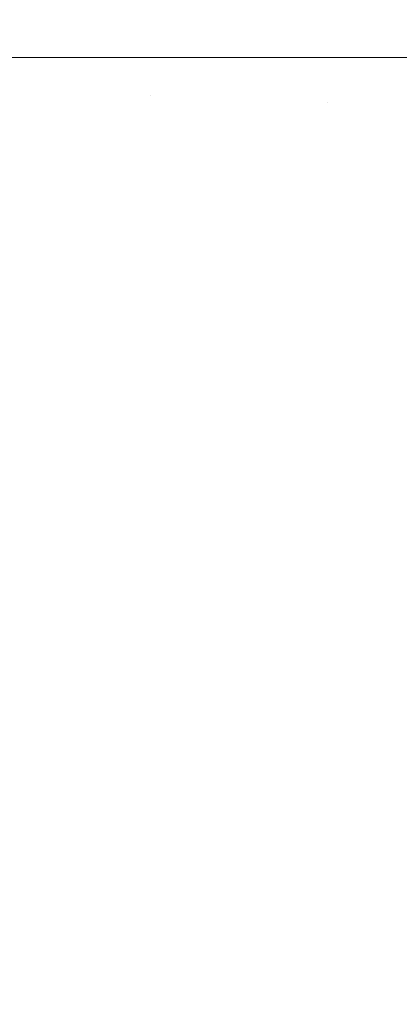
# Model space of a CAD drawing. Header units: centimetres. Extents: x -26 to 27.3, y -25.9 to -24.1.
# Tile 196 of 224: x 27.20039 to 27.20935, y -25.78222 to -25.75899. Entities that reach past the tile are written whole.
import ezdxf

# ---------------------------------------------------------------- set-up
doc = ezdxf.new("R2010")
doc.units = ezdxf.units.CM
doc.header["$LTSCALE"] = 2.54
doc.layers.add('Lucido design-1', color=7, linetype='Continuous')

# ---------------------------------------------------------------- blocks, each defined once
blk = doc.blocks.new('Gruppo-7-1')
at = {"color": 7, "linetype": 'Continuous', "lineweight": 9}
for points, invisible_edges in [([(27.200394, -24.159888, 1181.624338), (27.200394, -25.759888, 1181.624338), (27.196437, -25.759888, 1181.623701), (27.196437, -24.159888, 1181.623701)], 5), ([(27.203507, -24.159888, 1182.4205), (27.200391, -24.159888, 1182.421099), (27.200391, -25.759888, 1182.421099), (27.203507, -25.759888, 1182.4205)], 10), ([(27.204328, -24.159888, 1181.625134), (27.204328, -25.759888, 1181.625134), (27.200394, -25.759888, 1181.624338), (27.200394, -24.159888, 1181.624338)], 5), ([(27.203507, -25.759888, 1182.4205), (27.204325, -25.759888, 1182.420306), (27.204325, -24.159888, 1182.420306), (27.203507, -24.159888, 1182.4205)], 10), ([(27.207682, -24.159888, 1182.419509), (27.204325, -24.159888, 1182.420306), (27.204325, -25.759888, 1182.420306), (27.207682, -25.759888, 1182.419509)], 10), ([(27.208231, -24.159888, 1181.62609), (27.208231, -25.759888, 1181.62609), (27.204328, -25.759888, 1181.625134), (27.204328, -24.159888, 1181.625134)], 5), ([(27.207682, -25.759888, 1182.419509), (27.208228, -25.759888, 1182.419355), (27.208228, -24.159888, 1182.419355), (27.207682, -24.159888, 1182.419509)], 10), ([(27.211805, -24.159888, 1182.418342), (27.208228, -24.159888, 1182.419355), (27.208228, -25.759888, 1182.419355), (27.211805, -25.759888, 1182.418342)], 10), ([(27.212098, -24.159888, 1181.627202), (27.212098, -25.759888, 1181.627202), (27.208231, -25.759888, 1181.62609), (27.208231, -24.159888, 1181.62609)], 5), ([(27.199271, -25.7606, 1182.421311), (27.203488, -25.760779, 1182.4205), (27.203507, -25.759888, 1182.4205), (27.200391, -25.759888, 1182.421099)], 11), ([(27.204328, -25.759888, 1181.625134), (27.204308, -25.760814, 1181.625134), (27.200378, -25.760647, 1181.624338), (27.200394, -25.759888, 1181.624338)], 7), ([(27.203488, -25.760779, 1182.4205), (27.207659, -25.760956, 1182.419509), (27.207682, -25.759888, 1182.419509), (27.204325, -25.759888, 1182.420306)], 11), ([(27.204325, -25.759888, 1182.420306), (27.203507, -25.759888, 1182.4205), (27.203488, -25.760779, 1182.4205)], 10), ([(27.208231, -25.759888, 1181.62609), (27.208208, -25.760979, 1181.62609), (27.204308, -25.760814, 1181.625134), (27.204328, -25.759888, 1181.625134)], 7), ([(27.207659, -25.760956, 1182.419509), (27.211778, -25.761131, 1182.418342), (27.211805, -25.759888, 1182.418342), (27.208228, -25.759888, 1182.419355)], 11), ([(27.208228, -25.759888, 1182.419355), (27.207682, -25.759888, 1182.419509), (27.207659, -25.760956, 1182.419509)], 10), ([(27.212098, -25.759888, 1181.627202), (27.212071, -25.761143, 1181.627202), (27.208208, -25.760979, 1181.62609), (27.208231, -25.759888, 1181.62609)], 7), ([(27.199271, -25.7606, 1182.421311), (27.199226, -25.76131, 1182.421311), (27.203431, -25.761668, 1182.4205), (27.203488, -25.760779, 1182.4205)], 15), ([(27.204308, -25.760814, 1181.625134), (27.204249, -25.761738, 1181.625134), (27.20033, -25.761404, 1181.624338), (27.200378, -25.760647, 1181.624338)], 15), ([(27.203488, -25.760779, 1182.4205), (27.203431, -25.761668, 1182.4205), (27.207591, -25.762022, 1182.419509), (27.207659, -25.760956, 1182.419509)], 15), ([(27.208208, -25.760979, 1181.62609), (27.208139, -25.762069, 1181.62609), (27.204249, -25.761738, 1181.625134), (27.204308, -25.760814, 1181.625134)], 15), ([(27.207659, -25.760956, 1182.419509), (27.207591, -25.762022, 1182.419509), (27.211699, -25.762372, 1182.418342), (27.211778, -25.761131, 1182.418342)], 15), ([(27.212071, -25.761143, 1181.627202), (27.211991, -25.762397, 1181.627202), (27.208139, -25.762069, 1181.62609), (27.208208, -25.760979, 1181.62609)], 15), ([(27.199226, -25.76131, 1182.421311), (27.19915, -25.762018, 1182.421311), (27.203337, -25.762554, 1182.4205), (27.203431, -25.761668, 1182.4205)], 15), ([(27.204249, -25.761738, 1181.625134), (27.204151, -25.762658, 1181.625134), (27.20025, -25.762159, 1181.624338), (27.20033, -25.761404, 1181.624338)], 15), ([(27.203431, -25.761668, 1182.4205), (27.203337, -25.762554, 1182.4205), (27.207478, -25.763084, 1182.419509), (27.207591, -25.762022, 1182.419509)], 15), ([(27.208139, -25.762069, 1181.62609), (27.208023, -25.763154, 1181.62609), (27.204151, -25.762658, 1181.625134), (27.204249, -25.761738, 1181.625134)], 15), ([(27.19915, -25.762018, 1182.421311), (27.199045, -25.762722, 1182.421311), (27.203205, -25.763435, 1182.4205), (27.203337, -25.762554, 1182.4205)], 15), ([(27.207591, -25.762022, 1182.419509), (27.207478, -25.763084, 1182.419509), (27.211568, -25.763608, 1182.418342), (27.211699, -25.762372, 1182.418342)], 15), ([(27.204151, -25.762658, 1181.625134), (27.204014, -25.763574, 1181.625134), (27.200137, -25.762909, 1181.624338), (27.20025, -25.762159, 1181.624338)], 15), ([(27.211991, -25.762397, 1181.627202), (27.211858, -25.763645, 1181.627202), (27.208023, -25.763154, 1181.62609), (27.208139, -25.762069, 1181.62609)], 15), ([(27.199045, -25.762722, 1182.421311), (27.19891, -25.763421, 1182.421311), (27.203036, -25.76431, 1182.4205), (27.203205, -25.763435, 1182.4205)], 15), ([(27.203337, -25.762554, 1182.4205), (27.203205, -25.763435, 1182.4205), (27.20732, -25.764141, 1182.419509), (27.207478, -25.763084, 1182.419509)], 15), ([(27.208023, -25.763154, 1181.62609), (27.207862, -25.764234, 1181.62609), (27.204014, -25.763574, 1181.625134), (27.204151, -25.762658, 1181.625134)], 15), ([(27.204014, -25.763574, 1181.625134), (27.203838, -25.764483, 1181.625134), (27.199993, -25.763654, 1181.624338), (27.200137, -25.762909, 1181.624338)], 15), ([(27.207478, -25.763084, 1182.419509), (27.20732, -25.764141, 1182.419509), (27.211384, -25.764837, 1182.418342), (27.211568, -25.763608, 1182.418342)], 15), ([(27.211858, -25.763645, 1181.627202), (27.211672, -25.764887, 1181.627202), (27.207862, -25.764234, 1181.62609), (27.208023, -25.763154, 1181.62609)], 15), ([(27.19891, -25.763421, 1182.421311), (27.198745, -25.764113, 1182.421311), (27.20283, -25.765177, 1182.4205), (27.203036, -25.76431, 1182.4205)], 15), ([(27.203205, -25.763435, 1182.4205), (27.203036, -25.76431, 1182.4205), (27.207117, -25.76519, 1182.419509), (27.20732, -25.764141, 1182.419509)], 15), ([(27.203838, -25.764483, 1181.625134), (27.203624, -25.765384, 1181.625134), (27.199818, -25.764392, 1181.624338), (27.199993, -25.763654, 1181.624338)], 15), ([(27.207862, -25.764234, 1181.62609), (27.207654, -25.765305, 1181.62609), (27.203838, -25.764483, 1181.625134), (27.204014, -25.763574, 1181.625134)], 15), ([(27.198745, -25.764113, 1182.421311), (27.198551, -25.764798, 1182.421311), (27.202587, -25.766034, 1182.4205), (27.20283, -25.765177, 1182.4205)], 15), ([(27.20732, -25.764141, 1182.419509), (27.207117, -25.76519, 1182.419509), (27.211147, -25.766058, 1182.418342), (27.211384, -25.764837, 1182.418342)], 15), ([(27.203036, -25.76431, 1182.4205), (27.20283, -25.765177, 1182.4205), (27.20687, -25.766229, 1182.419509), (27.207117, -25.76519, 1182.419509)], 15), ([(27.211672, -25.764887, 1181.627202), (27.211434, -25.76612, 1181.627202), (27.207654, -25.765305, 1181.62609), (27.207862, -25.764234, 1181.62609)], 15), ([(27.203624, -25.765384, 1181.625134), (27.203372, -25.766274, 1181.625134), (27.199611, -25.765123, 1181.624338), (27.199818, -25.764392, 1181.624338)], 15), ([(27.207654, -25.765305, 1181.62609), (27.207402, -25.766367, 1181.62609), (27.203624, -25.765384, 1181.625134), (27.203838, -25.764483, 1181.625134)], 15), ([(27.198551, -25.764798, 1182.421311), (27.198328, -25.765474, 1182.421311), (27.202308, -25.76688, 1182.4205), (27.202587, -25.766034, 1182.4205)], 15), ([(27.203372, -25.766274, 1181.625134), (27.203082, -25.767154, 1181.625134), (27.199373, -25.765843, 1181.624338), (27.199611, -25.765123, 1181.624338)], 15), ([(27.20283, -25.765177, 1182.4205), (27.202587, -25.766034, 1182.4205), (27.206579, -25.767257, 1182.419509), (27.20687, -25.766229, 1182.419509)], 15), ([(27.207117, -25.76519, 1182.419509), (27.20687, -25.766229, 1182.419509), (27.21086, -25.767268, 1182.418342), (27.211147, -25.766058, 1182.418342)], 15), ([(27.198328, -25.765474, 1182.421311), (27.198077, -25.76614, 1182.421311), (27.201993, -25.767714, 1182.4205), (27.202308, -25.76688, 1182.4205)], 15), ([(27.207402, -25.766367, 1181.62609), (27.207104, -25.767417, 1181.62609), (27.203372, -25.766274, 1181.625134), (27.203624, -25.765384, 1181.625134)], 15), ([(27.211434, -25.76612, 1181.627202), (27.211143, -25.767342, 1181.627202), (27.207402, -25.766367, 1181.62609), (27.207654, -25.765305, 1181.62609)], 15), ([(27.203082, -25.767154, 1181.625134), (27.202755, -25.76802, 1181.625134), (27.199105, -25.766553, 1181.624338), (27.199373, -25.765843, 1181.624338)], 15), ([(27.198077, -25.76614, 1182.421311), (27.197797, -25.766795, 1182.421311), (27.201644, -25.768533, 1182.4205), (27.201993, -25.767714, 1182.4205)], 15), ([(27.202587, -25.766034, 1182.4205), (27.202308, -25.76688, 1182.4205), (27.206245, -25.768271, 1182.419509), (27.206579, -25.767257, 1182.419509)], 15), ([(27.20687, -25.766229, 1182.419509), (27.206579, -25.767257, 1182.419509), (27.210521, -25.768464, 1182.418342), (27.21086, -25.767268, 1182.418342)], 15), ([(27.207104, -25.767417, 1181.62609), (27.206763, -25.768454, 1181.62609), (27.203082, -25.767154, 1181.625134), (27.203372, -25.766274, 1181.625134)], 15), ([(27.211143, -25.767342, 1181.627202), (27.210801, -25.76855, 1181.627202), (27.207104, -25.767417, 1181.62609), (27.207402, -25.766367, 1181.62609)], 15), ([(27.202755, -25.76802, 1181.625134), (27.202392, -25.768872, 1181.625134), (27.198808, -25.767251, 1181.624338), (27.199105, -25.766553, 1181.624338)], 15), ([(27.197797, -25.766795, 1182.421311), (27.197491, -25.767437, 1182.421311), (27.201259, -25.769337, 1182.4205), (27.201644, -25.768533, 1182.4205)], 15), ([(27.202308, -25.76688, 1182.4205), (27.201993, -25.767714, 1182.4205), (27.205868, -25.769271, 1182.419509), (27.206245, -25.768271, 1182.419509)], 15), ([(27.206763, -25.768454, 1181.62609), (27.206377, -25.769475, 1181.62609), (27.202755, -25.76802, 1181.625134), (27.203082, -25.767154, 1181.625134)], 15), ([(27.202392, -25.768872, 1181.625134), (27.201993, -25.769707, 1181.625134), (27.19848, -25.767936, 1181.624338), (27.198808, -25.767251, 1181.624338)], 15), ([(27.206579, -25.767257, 1182.419509), (27.206245, -25.768271, 1182.419509), (27.210132, -25.769645, 1182.418342), (27.210521, -25.768464, 1182.418342)], 15), ([(27.197491, -25.767437, 1182.421311), (27.197157, -25.768066, 1182.421311), (27.200841, -25.770124, 1182.4205), (27.201259, -25.769337, 1182.4205)], 15), ([(27.210801, -25.76855, 1181.627202), (27.210408, -25.769742, 1181.627202), (27.206763, -25.768454, 1181.62609), (27.207104, -25.767417, 1181.62609)], 15), ([(27.201993, -25.767714, 1182.4205), (27.201644, -25.768533, 1182.4205), (27.205448, -25.770253, 1182.419509), (27.205868, -25.769271, 1182.419509)], 15), ([(27.197157, -25.768066, 1182.421311), (27.196796, -25.76868, 1182.421311), (27.200391, -25.770893, 1182.4205), (27.200841, -25.770124, 1182.4205)], 15), ([(27.201993, -25.769707, 1181.625134), (27.201558, -25.770525, 1181.625134), (27.198124, -25.768606, 1181.624338), (27.19848, -25.767936, 1181.624338)], 15), ([(27.206377, -25.769475, 1181.62609), (27.205949, -25.770479, 1181.62609), (27.202392, -25.768872, 1181.625134), (27.202755, -25.76802, 1181.625134)], 15), ([(27.206245, -25.768271, 1182.419509), (27.205868, -25.769271, 1182.419509), (27.209693, -25.770808, 1182.418342), (27.210132, -25.769645, 1182.418342)], 15), ([(27.201644, -25.768533, 1182.4205), (27.201259, -25.769337, 1182.4205), (27.204988, -25.771217, 1182.419509), (27.205448, -25.770253, 1182.419509)], 15), ([(27.210408, -25.769742, 1181.627202), (27.209965, -25.770917, 1181.627202), (27.206377, -25.769475, 1181.62609), (27.206763, -25.768454, 1181.62609)], 15), ([(27.201558, -25.770525, 1181.625134), (27.20109, -25.771323, 1181.625134), (27.19774, -25.769261, 1181.624338), (27.198124, -25.768606, 1181.624338)], 15), ([(27.205949, -25.770479, 1181.62609), (27.205478, -25.771464, 1181.62609), (27.201993, -25.769707, 1181.625134), (27.202392, -25.768872, 1181.625134)], 15), ([(27.20109, -25.771323, 1181.625134), (27.200588, -25.772101, 1181.625134), (27.197329, -25.769898, 1181.624338), (27.19774, -25.769261, 1181.624338)], 15), ([(27.201259, -25.769337, 1182.4205), (27.200841, -25.770124, 1182.4205), (27.204487, -25.77216, 1182.419509), (27.204988, -25.771217, 1182.419509)], 15), ([(27.205868, -25.769271, 1182.419509), (27.205448, -25.770253, 1182.419509), (27.209205, -25.771951, 1182.418342), (27.209693, -25.770808, 1182.418342)], 15), ([(27.209965, -25.770917, 1181.627202), (27.209472, -25.772072, 1181.627202), (27.205949, -25.770479, 1181.62609), (27.206377, -25.769475, 1181.62609)], 15), ([(27.205478, -25.771464, 1181.62609), (27.204966, -25.772428, 1181.62609), (27.201558, -25.770525, 1181.625134), (27.201993, -25.769707, 1181.625134)], 15), ([(27.200588, -25.772101, 1181.625134), (27.200053, -25.772857, 1181.625134), (27.196891, -25.770518, 1181.624338), (27.197329, -25.769898, 1181.624338)], 15), ([(27.200841, -25.770124, 1182.4205), (27.200391, -25.770893, 1182.4205), (27.203946, -25.773082, 1182.419509), (27.204487, -25.77216, 1182.419509)], 15), ([(27.205448, -25.770253, 1182.419509), (27.204988, -25.771217, 1182.419509), (27.208669, -25.773073, 1182.418342), (27.209205, -25.771951, 1182.418342)], 15), ([(27.204966, -25.772428, 1181.62609), (27.204414, -25.77337, 1181.62609), (27.20109, -25.771323, 1181.625134), (27.201558, -25.770525, 1181.625134)], 15), ([(27.209472, -25.772072, 1181.627202), (27.208931, -25.773205, 1181.627202), (27.205478, -25.771464, 1181.62609), (27.205949, -25.770479, 1181.62609)], 15), ([(27.209693, -25.770808, 1182.418342), (27.209205, -25.771951, 1182.418342), (27.212907, -25.773625, 1182.417002), (27.213463, -25.772323, 1182.417002)], 15), ([(27.200391, -25.770893, 1182.4205), (27.199907, -25.771641, 1182.4205), (27.203367, -25.773979, 1182.419509), (27.203946, -25.773082, 1182.419509)], 15), ([(27.204414, -25.77337, 1181.62609), (27.203822, -25.774287, 1181.62609), (27.200588, -25.772101, 1181.625134), (27.20109, -25.771323, 1181.625134)], 15), ([(27.204988, -25.771217, 1182.419509), (27.204487, -25.77216, 1182.419509), (27.208086, -25.774171, 1182.418342), (27.208669, -25.773073, 1182.418342)], 15), ([(27.208931, -25.773205, 1181.627202), (27.208342, -25.774314, 1181.627202), (27.204966, -25.772428, 1181.62609), (27.205478, -25.771464, 1181.62609)], 15), ([(27.199907, -25.771641, 1182.4205), (27.199393, -25.772369, 1182.4205), (27.20275, -25.774851, 1182.419509), (27.203367, -25.773979, 1182.419509)], 15), ([(27.209205, -25.771951, 1182.418342), (27.208669, -25.773073, 1182.418342), (27.212297, -25.774902, 1182.417002), (27.212907, -25.773625, 1182.417002)], 15), ([(27.203822, -25.774287, 1181.62609), (27.203191, -25.775178, 1181.62609), (27.200053, -25.772857, 1181.625134), (27.200588, -25.772101, 1181.625134)], 15), ([(27.204487, -25.77216, 1182.419509), (27.203946, -25.773082, 1182.419509), (27.207457, -25.775243, 1182.418342), (27.208086, -25.774171, 1182.418342)], 15), ([(27.212956, -25.773647, 1181.628471), (27.212345, -25.774926, 1181.628471), (27.208931, -25.773205, 1181.627202), (27.209472, -25.772072, 1181.627202)], 15), ([(27.199393, -25.772369, 1182.4205), (27.198848, -25.773074, 1182.4205), (27.202097, -25.775697, 1182.419509), (27.20275, -25.774851, 1182.419509)], 15), ([(27.208342, -25.774314, 1181.627202), (27.207706, -25.775397, 1181.627202), (27.204414, -25.77337, 1181.62609), (27.204966, -25.772428, 1181.62609)], 15), ([(27.203191, -25.775178, 1181.62609), (27.202524, -25.776042, 1181.62609), (27.199487, -25.77359, 1181.625134), (27.200053, -25.772857, 1181.625134)], 15), ([(27.198848, -25.773074, 1182.4205), (27.198274, -25.773755, 1182.4205), (27.201408, -25.776513, 1182.419509), (27.202097, -25.775697, 1182.419509)], 15), ([(27.203946, -25.773082, 1182.419509), (27.203367, -25.773979, 1182.419509), (27.206782, -25.776288, 1182.418342), (27.207457, -25.775243, 1182.418342)], 15), ([(27.208669, -25.773073, 1182.418342), (27.208086, -25.774171, 1182.418342), (27.211633, -25.776152, 1182.417002), (27.212297, -25.774902, 1182.417002)], 15), ([(27.207706, -25.775397, 1181.627202), (27.207025, -25.776452, 1181.627202), (27.203822, -25.774287, 1181.62609), (27.204414, -25.77337, 1181.62609)], 15), ([(27.212345, -25.774926, 1181.628471), (27.211679, -25.776179, 1181.628471), (27.208342, -25.774314, 1181.627202), (27.208931, -25.773205, 1181.627202)], 15), ([(27.202524, -25.776042, 1181.62609), (27.20182, -25.776876, 1181.62609), (27.19889, -25.774297, 1181.625134), (27.199487, -25.77359, 1181.625134)], 15), ([(27.198274, -25.773755, 1182.4205), (27.197671, -25.774411, 1182.4205), (27.200685, -25.7773, 1182.419509), (27.201408, -25.776513, 1182.419509)], 15), ([(27.203367, -25.773979, 1182.419509), (27.20275, -25.774851, 1182.419509), (27.206064, -25.777303, 1182.418342), (27.206782, -25.776288, 1182.418342)], 15), ([(27.20182, -25.776876, 1181.62609), (27.201082, -25.77768, 1181.62609), (27.198264, -25.774979, 1181.625134), (27.19889, -25.774297, 1181.625134)], 15), ([(27.207025, -25.776452, 1181.627202), (27.2063, -25.777477, 1181.627202), (27.203191, -25.775178, 1181.62609), (27.203822, -25.774287, 1181.62609)], 15), ([(27.208086, -25.774171, 1182.418342), (27.207457, -25.775243, 1182.418342), (27.210916, -25.777373, 1182.417002), (27.211633, -25.776152, 1182.417002)], 15), ([(27.211679, -25.776179, 1181.628471), (27.210962, -25.777402, 1181.628471), (27.207706, -25.775397, 1181.627202), (27.208342, -25.774314, 1181.627202)], 15), ([(27.197671, -25.774411, 1182.4205), (27.197041, -25.775041, 1182.4205), (27.19993, -25.778055, 1182.419509), (27.200685, -25.7773, 1182.419509)], 15), ([(27.201082, -25.77768, 1181.62609), (27.20031, -25.778452, 1181.62609), (27.197609, -25.775634, 1181.625134), (27.198264, -25.774979, 1181.625134)], 15), ([(27.20275, -25.774851, 1182.419509), (27.202097, -25.775697, 1182.419509), (27.205304, -25.778287, 1182.418342), (27.206064, -25.777303, 1182.418342)], 15), ([(27.2063, -25.777477, 1181.627202), (27.205532, -25.778471, 1181.627202), (27.202524, -25.776042, 1181.62609), (27.203191, -25.775178, 1181.62609)], 15), ([(27.207457, -25.775243, 1182.418342), (27.206782, -25.776288, 1182.418342), (27.210148, -25.778563, 1182.417002), (27.210916, -25.777373, 1182.417002)], 15), ([(27.210962, -25.777402, 1181.628471), (27.210193, -25.778593, 1181.628471), (27.207025, -25.776452, 1181.627202), (27.207706, -25.775397, 1181.627202)], 15), ([(27.202097, -25.775697, 1182.419509), (27.201408, -25.776513, 1182.419509), (27.204503, -25.779237, 1182.418342), (27.205304, -25.778287, 1182.418342)], 15), ([(27.205532, -25.778471, 1181.627202), (27.204723, -25.779431, 1181.627202), (27.20182, -25.776876, 1181.62609), (27.202524, -25.776042, 1181.62609)], 15), ([(27.206782, -25.776288, 1182.418342), (27.206064, -25.777303, 1182.418342), (27.209331, -25.779719, 1182.417002), (27.210148, -25.778563, 1182.417002)], 15), ([(27.201408, -25.776513, 1182.419509), (27.200685, -25.7773, 1182.419509), (27.203662, -25.780153, 1182.418342), (27.204503, -25.779237, 1182.418342)], 15), ([(27.210193, -25.778593, 1181.628471), (27.209374, -25.779751, 1181.628471), (27.2063, -25.777477, 1181.627202), (27.207025, -25.776452, 1181.627202)], 15), ([(27.204723, -25.779431, 1181.627202), (27.203873, -25.780356, 1181.627202), (27.201082, -25.77768, 1181.62609), (27.20182, -25.776876, 1181.62609)], 15), ([(27.200685, -25.7773, 1182.419509), (27.19993, -25.778055, 1182.419509), (27.202783, -25.781032, 1182.418342), (27.203662, -25.780153, 1182.418342)], 15), ([(27.206064, -25.777303, 1182.418342), (27.205304, -25.778287, 1182.418342), (27.208465, -25.780839, 1182.417002), (27.209331, -25.779719, 1182.417002)], 15), ([(27.209374, -25.779751, 1181.628471), (27.208507, -25.780873, 1181.628471), (27.205532, -25.778471, 1181.627202), (27.2063, -25.777477, 1181.627202)], 15), ([(27.203873, -25.780356, 1181.627202), (27.202985, -25.781243, 1181.627202), (27.20031, -25.778452, 1181.62609), (27.201082, -25.77768, 1181.62609)], 15), ([(27.19993, -25.778055, 1182.419509), (27.199143, -25.778778, 1182.419509), (27.201867, -25.781873, 1182.418342), (27.202783, -25.781032, 1182.418342)], 15), ([(27.205304, -25.778287, 1182.418342), (27.204503, -25.779237, 1182.418342), (27.207553, -25.781921, 1182.417002), (27.208465, -25.780839, 1182.417002)], 15), ([(27.202985, -25.781243, 1181.627202), (27.202061, -25.782093, 1181.627202), (27.199506, -25.77919, 1181.62609), (27.20031, -25.778452, 1181.62609)], 15), ([(27.208507, -25.780873, 1181.628471), (27.207593, -25.781957, 1181.628471), (27.204723, -25.779431, 1181.627202), (27.205532, -25.778471, 1181.627202)], 15), ([(27.210148, -25.778563, 1182.417002), (27.209331, -25.779719, 1182.417002), (27.212544, -25.782095, 1182.415492), (27.213459, -25.780801, 1182.415492)], 15), ([(27.199143, -25.778778, 1182.419509), (27.198327, -25.779467, 1182.419509), (27.200917, -25.782674, 1182.418342), (27.201867, -25.781873, 1182.418342)], 15), ([(27.202061, -25.782093, 1181.627202), (27.201101, -25.782902, 1181.627202), (27.198672, -25.779894, 1181.62609), (27.199506, -25.77919, 1181.62609)], 15), ([(27.198327, -25.779467, 1182.419509), (27.197481, -25.78012, 1182.419509), (27.199933, -25.783435, 1182.418342), (27.200917, -25.782674, 1182.418342)], 15), ([(27.204503, -25.779237, 1182.418342), (27.203662, -25.780153, 1182.418342), (27.206595, -25.782964, 1182.417002), (27.207553, -25.781921, 1182.417002)], 15), ([(27.207593, -25.781957, 1181.628471), (27.206634, -25.783001, 1181.628471), (27.203873, -25.780356, 1181.627202), (27.204723, -25.779431, 1181.627202)], 15), ([(27.201101, -25.782902, 1181.627202), (27.200107, -25.78367, 1181.627202), (27.197808, -25.780562, 1181.62609), (27.198672, -25.779894, 1181.62609)], 15), ([(27.209331, -25.779719, 1182.417002), (27.208465, -25.780839, 1182.417002), (27.211574, -25.783349, 1182.415492), (27.212544, -25.782095, 1182.415492)], 15), ([(27.212408, -25.781994, 1181.629894), (27.211443, -25.783243, 1181.629894), (27.208507, -25.780873, 1181.628471), (27.209374, -25.779751, 1181.628471)], 15), ([(27.203662, -25.780153, 1182.418342), (27.202783, -25.781032, 1182.418342), (27.205594, -25.783965, 1182.417002), (27.206595, -25.782964, 1182.417002)], 15), ([(27.206634, -25.783001, 1181.628471), (27.205631, -25.784004, 1181.628471), (27.202985, -25.781243, 1181.627202), (27.203873, -25.780356, 1181.627202)], 15), ([(27.208465, -25.780839, 1182.417002), (27.207553, -25.781921, 1182.417002), (27.210552, -25.784561, 1182.415492), (27.211574, -25.783349, 1182.415492)], 15), ([(27.202783, -25.781032, 1182.418342), (27.201867, -25.781873, 1182.418342), (27.204551, -25.784923, 1182.417002), (27.205594, -25.783965, 1182.417002)], 15), ([(27.211443, -25.783243, 1181.629894), (27.210425, -25.78445, 1181.629894), (27.207593, -25.781957, 1181.628471), (27.208507, -25.780873, 1181.628471)], 15), ([(27.205631, -25.784004, 1181.628471), (27.204587, -25.784963, 1181.628471), (27.202061, -25.782093, 1181.627202), (27.202985, -25.781243, 1181.627202)], 15), ([(27.201867, -25.781873, 1182.418342), (27.200917, -25.782674, 1182.418342), (27.203469, -25.785835, 1182.417002), (27.204551, -25.784923, 1182.417002)], 15), ([(27.207553, -25.781921, 1182.417002), (27.206595, -25.782964, 1182.417002), (27.20948, -25.785729, 1182.415492), (27.210552, -25.784561, 1182.415492)], 15), ([(27.210425, -25.78445, 1181.629894), (27.209358, -25.785612, 1181.629894), (27.206634, -25.783001, 1181.628471), (27.207593, -25.781957, 1181.628471)], 15), ([(27.204587, -25.784963, 1181.628471), (27.203503, -25.785877, 1181.628471), (27.201101, -25.782902, 1181.627202), (27.202061, -25.782093, 1181.627202)], 15)]:
    blk.add_3dface(points, dxfattribs=dict(at, invisible_edges=invisible_edges))

msp = doc.modelspace()

# ---------------------------------------------------------------- block references
at = {"layer": 'Lucido design-1', "color": 7}
msp.add_blockref('Gruppo-7-1', (0, 0), dxfattribs=at)

doc.saveas('drawing.dxf')
